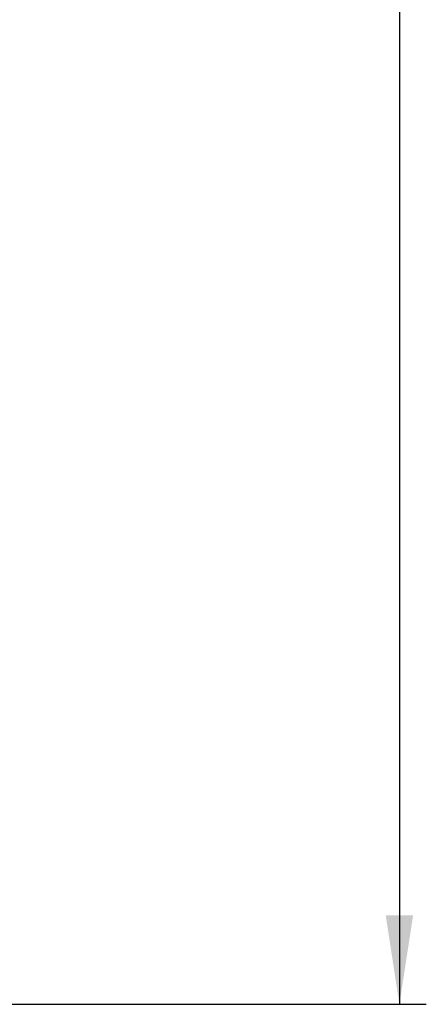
# Model space of a CAD drawing. Header units: millimetres. Extents: x 5 to 418, y 2 to 292.
# Tile 22 of 53: x 129 to 144, y 127 to 164. Entities that reach past the tile are written whole.
import ezdxf

# ---------------------------------------------------------------- set-up
doc = ezdxf.new("R2010")
doc.units = ezdxf.units.MM
doc.layers.add('SLD-0', color=7, linetype='Continuous')
doc.styles.add('SLDTEXTSTYLE0', font='TXT', dxfattribs={"width": 0.605})
doc.dimstyles.new('SLDDIMSTYLE1', dxfattribs={"dimtxt": 3.5, "dimasz": 3.302, "dimexe": 0, "dimexo": 0.0625, "dimgap": 0.875, "dimtad": 1, "dimdec": 1, "dimlfac": 3, "dimrnd": 1e-09, "dimzin": 12, "dimdsep": 46, "dimtxsty": 'SLDTEXTSTYLE0', "dimsah": 1, "dimcen": 0.09, "dimadec": 0, "dimazin": 3, "dimtfac": 1, "dimtofl": 0, "dimtmove": 0, "dimatfit": 3, "dimfxl": 1, "dimfrac": 2, "dimtolj": 1, "dimtzin": 12, "dimarcsym": 0})

# ---------------------------------------------------------------- blocks, each defined once
blk = doc.blocks.new('_D_1')
at = {"layer": 'SLD-0', "color": 7}
for p, q in [((127.324, 252.29), (144.373, 252.29)), ((143.373, 252.29), (143.373, 127.29)), ((127.324, 127.29), (144.373, 127.29))]:
    blk.add_line(p, q, dxfattribs=at)
for centre, start, end in [((140.687, 188.429), 63.4349, 116.5651), ((140.687, 191.151), 243.4349, 296.5651)]:
    blk.add_arc(centre, 6.006, start, end, dxfattribs=at)
for points in [[(143.373, 252.29), (142.865, 248.988), (143.881, 248.988)], [(143.373, 127.29), (143.881, 130.592), (142.865, 130.592)]]:
    blk.add_solid(points, dxfattribs=at)
at = {"layer": 'SLD-0', "color": 7, "insert": (138.861, 185.779), "char_height": 3.5, "attachment_point": 1, "rotation": 90, "style": 'SLDTEXTSTYLE0'}
blk.add_mtext('375', dxfattribs=at)

msp = doc.modelspace()

# ---------------------------------------------------------------- dimensions: what is measured, and where the dimension line sits
at = {"layer": 'SLD-0', "color": 7}
dim = msp.add_linear_dim(base=(143.3729, 127.2897), p1=(127.3241, 252.2897), p2=(127.3241, 127.2897), angle=90, text='(<>)', dimstyle='SLDDIMSTYLE1', dxfattribs=at)
dim.commit()
dim.dimension.update_dxf_attribs({"geometry": '_D_1', "text_midpoint": (143.3729, 189.7897), "dimtype": 160})

doc.saveas('drawing.dxf')
